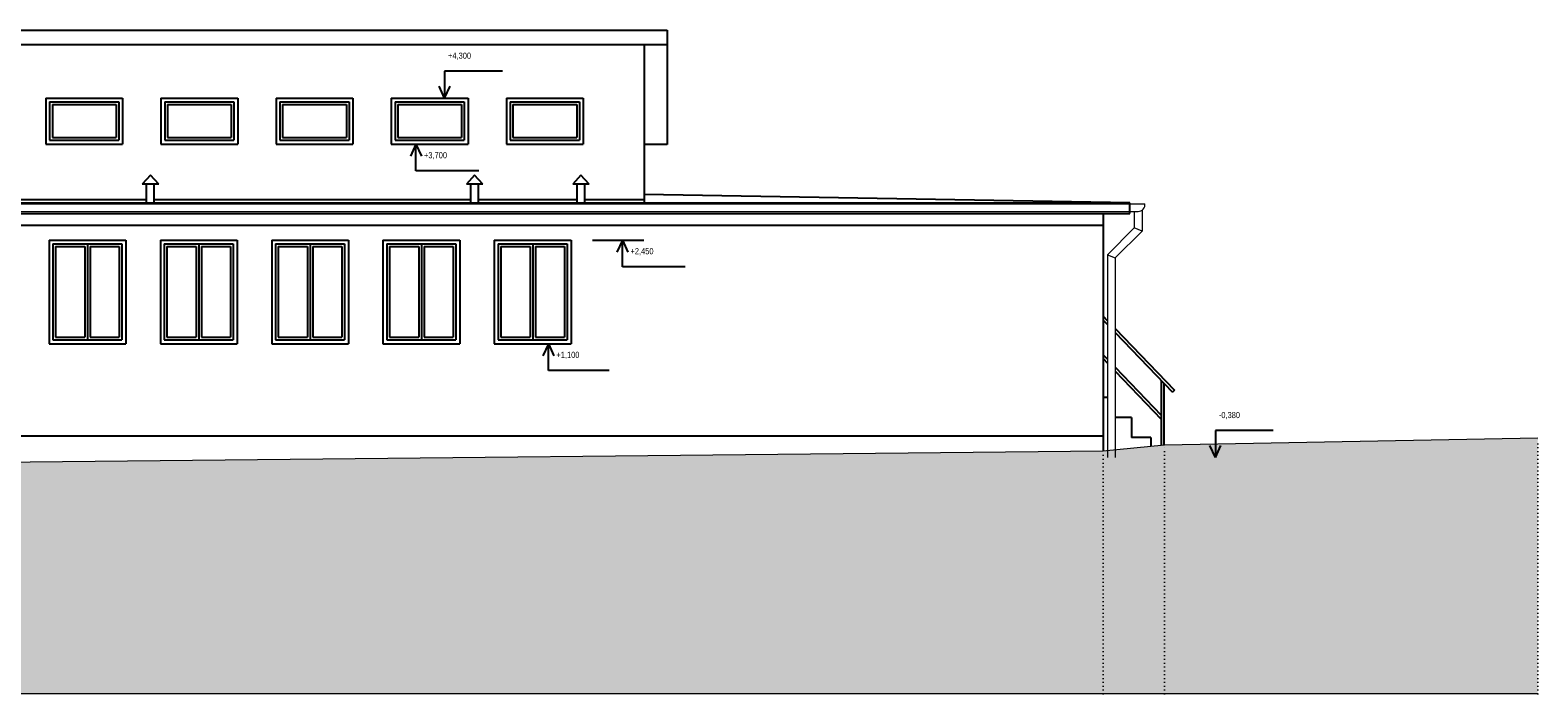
# Model space of a CAD drawing. Header units: millimetres. Extents: x -102573 to 74941, y -50927 to -14280.
# Tile 13 of 16: x 9631 to 29270, y -39020 to -30376. Entities that reach past the tile are written whole.
import ezdxf

# ---------------------------------------------------------------- set-up
doc = ezdxf.new("R2010")
doc.units = ezdxf.units.MM
doc.linetypes.add('Carkovana 2x_1', pattern=[390, 300, -90])
doc.linetypes.add('JIS_08_37', pattern=[50, 0, -50])
doc.layers.add('XR$1$POHLEDY - STÁVAJÍCÍ_1', color=7, linetype='Continuous', lineweight=25)

msp = doc.modelspace()

# ---------------------------------------------------------------- hatches: boundary and pattern name
at = {"layer": 'XR$1$POHLEDY - STÁVAJÍCÍ_1', "linetype": 'Carkovana 2x_1', "lineweight": 50}
msp.add_hatch(color=254, dxfattribs=at).paths.add_polyline_path([(-25583, -39020), (29270, -39020), (29270, -35690), (24407, -35780), (23607, -35860), (6877, -36030), (6877, -35950), (3752, -35950), (3752, -36000), (1962, -36000), (1962, -35960), (-778, -35970), (-778, -37593), (-1228, -37593), (-1228, -37260), (-1408, -37260), (-11324, -36720), (-18078, -36590), (-19290, -36580), (-25583, -37200)])

# ---------------------------------------------------------------- linework, layer by layer
at = {"layer": 'XR$1$POHLEDY - STÁVAJÍCÍ_1', "color": 7, "linetype": 'Continuous', "lineweight": 25}
for p, q in [((-12258, -30376), (17927, -30376)), ((17927, -30376), (17927, -30564)), ((-12258, -30564), (17927, -30564)), ((17627, -30564), (17627, -32621)), ((17927, -30564), (17927, -31866)), ((9835, -31260), (9835, -31860)), ((9835, -31260), (10835, -31260)), ((9885, -31310), (9885, -31810)), ((9885, -31310), (10785, -31310)), ((9920, -31345), (9920, -31775)), ((9920, -31345), (10750, -31345)), ((10750, -31345), (10750, -31775)), ((10785, -31310), (10785, -31810)), ((10835, -31260), (10835, -31860)), ((11335, -31260), (11335, -31860)), ((11335, -31260), (12335, -31260)), ((11385, -31310), (11385, -31810)), ((11385, -31310), (12285, -31310)), ((11420, -31345), (11420, -31775)), ((11420, -31345), (12250, -31345)), ((12250, -31345), (12250, -31775)), ((12285, -31310), (12285, -31810)), ((12335, -31260), (12335, -31860)), ((12835, -31260), (12835, -31860)), ((12835, -31260), (13835, -31260)), ((12885, -31310), (12885, -31810)), ((12885, -31310), (13785, -31310)), ((12920, -31345), (12920, -31775)), ((12920, -31345), (13750, -31345)), ((13750, -31345), (13750, -31775)), ((13785, -31310), (13785, -31810)), ((13835, -31260), (13835, -31860)), ((14335, -31260), (14335, -31860)), ((14335, -31260), (15335, -31260)), ((14385, -31310), (14385, -31810)), ((14385, -31310), (15285, -31310)), ((14420, -31345), (14420, -31775)), ((14420, -31345), (15250, -31345)), ((15250, -31345), (15250, -31775)), ((15285, -31310), (15285, -31810)), ((15335, -31260), (15335, -31860)), ((15835, -31260), (15835, -31860)), ((15835, -31260), (16835, -31260)), ((15885, -31310), (15885, -31810)), ((15885, -31310), (16785, -31310)), ((15920, -31345), (15920, -31775)), ((15920, -31345), (16750, -31345)), ((16750, -31345), (16750, -31775)), ((16785, -31310), (16785, -31810)), ((16835, -31260), (16835, -31860)), ((9885, -31810), (10785, -31810)), ((9920, -31775), (10750, -31775)), ((11385, -31810), (12285, -31810)), ((11420, -31775), (12250, -31775)), ((12885, -31810), (13785, -31810)), ((12920, -31775), (13750, -31775)), ((14385, -31810), (15285, -31810)), ((14420, -31775), (15250, -31775)), ((15885, -31810), (16785, -31810)), ((15920, -31775), (16750, -31775)), ((9835, -31860), (10835, -31860)), ((11335, -31860), (12335, -31860)), ((12835, -31860), (13835, -31860)), ((14335, -31860), (15335, -31860)), ((15835, -31860), (16835, -31860)), ((17927, -31866), (17627, -31866)), ((11198, -32264), (11091, -32383)), ((11305, -32383), (11091, -32383)), ((11148, -32621), (11148, -32383)), ((11305, -32383), (11198, -32264)), ((11248, -32621), (11248, -32383)), ((15421, -32264), (15314, -32383)), ((15528, -32383), (15314, -32383)), ((15371, -32621), (15371, -32383)), ((15528, -32383), (15421, -32264)), ((15471, -32621), (15471, -32383)), ((16805, -32264), (16698, -32383)), ((16911, -32383), (16698, -32383)), ((16755, -32621), (16755, -32383)), ((16911, -32383), (16805, -32264)), ((16855, -32621), (16855, -32383)), ((169, -32580), (11148, -32580)), ((11248, -32580), (15371, -32580)), ((15471, -32580), (16755, -32580)), ((16855, -32580), (17627, -32580)), ((23957, -32627), (17627, -32517)), ((-18288, -32627), (23957, -32627)), ((7178, -32765), (23957, -32765)), ((23607, -32765), (23607, -35860)), ((23957, -32765), (23957, -32627)), ((9877, -33110), (9877, -34460)), ((9877, -33110), (10877, -33110)), ((9927, -33160), (9927, -34410)), ((9927, -33160), (10827, -33160)), ((10377, -33160), (10377, -34410)), ((10827, -33160), (10827, -34410)), ((10877, -33110), (10877, -34460)), ((11327, -33110), (11327, -34460)), ((11327, -33110), (12327, -33110)), ((11377, -33160), (11377, -34410)), ((11377, -33160), (12277, -33160)), ((11827, -33160), (11827, -34410)), ((12277, -33160), (12277, -34410)), ((12327, -33110), (12327, -34460)), ((12777, -33110), (12777, -34460)), ((12777, -33110), (13777, -33110)), ((12827, -33160), (12827, -34410)), ((12827, -33160), (13727, -33160)), ((13277, -33160), (13277, -34410)), ((13727, -33160), (13727, -34410)), ((13777, -33110), (13777, -34460)), ((14227, -33110), (14227, -34460)), ((14227, -33110), (15227, -33110)), ((14277, -33160), (14277, -34410)), ((14277, -33160), (15177, -33160)), ((14727, -33160), (14727, -34410)), ((15177, -33160), (15177, -34410)), ((15227, -33110), (15227, -34460)), ((15677, -33110), (15677, -34460)), ((15677, -33110), (16677, -33110)), ((15727, -33160), (15727, -34410)), ((15727, -33160), (16627, -33160)), ((16177, -33160), (16177, -34410)), ((16627, -33160), (16627, -34410)), ((16677, -33110), (16677, -34460)), ((9962, -33195), (9962, -34375)), ((9962, -33195), (10342, -33195)), ((10342, -33195), (10342, -34375)), ((10412, -33195), (10792, -33195)), ((10412, -33195), (10412, -34375)), ((10792, -33195), (10792, -34375)), ((11412, -33195), (11412, -34375)), ((11412, -33195), (11792, -33195)), ((11792, -33195), (11792, -34375)), ((11862, -33195), (12242, -33195)), ((11862, -33195), (11862, -34375)), ((12242, -33195), (12242, -34375)), ((12862, -33195), (12862, -34375)), ((12862, -33195), (13242, -33195)), ((13242, -33195), (13242, -34375)), ((13312, -33195), (13692, -33195)), ((13312, -33195), (13312, -34375)), ((13692, -33195), (13692, -34375)), ((14312, -33195), (14312, -34375)), ((14312, -33195), (14692, -33195)), ((14692, -33195), (14692, -34375)), ((14762, -33195), (15142, -33195)), ((14762, -33195), (14762, -34375)), ((15142, -33195), (15142, -34375)), ((15762, -33195), (15762, -34375)), ((15762, -33195), (16142, -33195)), ((16142, -33195), (16142, -34375)), ((16212, -33195), (16592, -33195)), ((16212, -33195), (16212, -34375)), ((16592, -33195), (16592, -34375)), ((23607, -34101), (23664, -34160)), ((23607, -34152), (23664, -34211)), ((23764, -34264), (24536, -35067)), ((23764, -34315), (24510, -35091)), ((9877, -34460), (10877, -34460)), ((9927, -34410), (10827, -34410)), ((9962, -34375), (10342, -34375)), ((10412, -34375), (10792, -34375)), ((11327, -34460), (12327, -34460)), ((11377, -34410), (12277, -34410)), ((11412, -34375), (11792, -34375)), ((11862, -34375), (12242, -34375)), ((12777, -34460), (13777, -34460)), ((12827, -34410), (13727, -34410)), ((12862, -34375), (13242, -34375)), ((13312, -34375), (13692, -34375)), ((14227, -34460), (15227, -34460)), ((14277, -34410), (15177, -34410)), ((14312, -34375), (14692, -34375)), ((14762, -34375), (15142, -34375)), ((15677, -34460), (16677, -34460)), ((15727, -34410), (16627, -34410)), ((15762, -34375), (16142, -34375)), ((16212, -34375), (16592, -34375)), ((23607, -34604), (23664, -34662)), ((23607, -34654), (23664, -34713)), ((23764, -34766), (24365, -35392)), ((23764, -34817), (24365, -35442)), ((24365, -34940), (24365, -35784)), ((24400, -34977), (24400, -35781)), ((24536, -35067), (24510, -35091)), ((23664, -35160), (23607, -35160)), ((23977, -35420), (23764, -35420)), ((23977, -35420), (23977, -35680)), ((6877, -35660), (23607, -35660)), ((24227, -35680), (23977, -35680)), ((24227, -35680), (24227, -35798))]:
    msp.add_line(p, q, dxfattribs=at)
at = {"layer": 'XR$1$POHLEDY - STÁVAJÍCÍ_1', "color": 96, "linetype": 'Continuous', "lineweight": 25}
for p, q in [((15783, -30912), (15029, -30912)), ((15029, -30912), (15029, -31260)), ((15029, -31260), (14957, -31104)), ((15029, -31260), (15100, -31104)), ((14656, -31860), (14585, -32017)), ((14656, -32208), (14656, -31860)), ((14656, -31860), (14728, -32017)), ((15475, -32208), (14656, -32208)), ((16955, -33110), (17626, -33110)), ((17347, -33110), (17275, -33267)), ((17347, -33458), (17347, -33110)), ((17347, -33110), (17418, -33267)), ((18165, -33458), (17347, -33458)), ((16381, -34460), (16309, -34617)), ((16381, -34808), (16381, -34460)), ((16381, -34460), (16452, -34617)), ((17173, -34808), (16381, -34808)), ((25824, -35592), (25070, -35592)), ((25070, -35592), (25070, -35940)), ((25070, -35940), (24998, -35784)), ((25070, -35940), (25142, -35784))]:
    msp.add_line(p, q, dxfattribs=at)
at = {"layer": 'XR$1$POHLEDY - STÁVAJÍCÍ_1', "color": 176, "linetype": 'Continuous', "lineweight": 13}
for p, q in [((-18480, -32637), (24152, -32637)), ((7178, -32737), (24063, -32737)), ((24014, -32737), (24014, -32951)), ((24114, -32721), (24114, -32993)), ((24014, -32951), (23664, -33302)), ((24114, -32993), (23764, -33343)), ((24114, -32993), (24014, -32951)), ((23664, -33302), (23664, -35940)), ((23664, -33302), (23764, -33343)), ((23764, -33343), (23764, -35940))]:
    msp.add_line(p, q, dxfattribs=at)
at = {"layer": 'XR$1$POHLEDY - STÁVAJÍCÍ_1', "color": 8, "linetype": 'Continuous', "lineweight": 25}
msp.add_line((7216, -32915), (23607, -32915), dxfattribs=at)
at = {"layer": 'XR$1$POHLEDY - STÁVAJÍCÍ_1', "color": 7, "linetype": 'Continuous', "lineweight": 13}
for p, q in [((29270, -35690), (24407, -35780)), ((23607, -35860), (6877, -36030)), ((24407, -35780), (23607, -35860))]:
    msp.add_line(p, q, dxfattribs=at)
at = {"layer": 'XR$1$POHLEDY - STÁVAJÍCÍ_1', "color": 5, "linetype": 'JIS_08_37', "lineweight": 13}
for p, q in [((29270, -39020), (29270, -35690)), ((23607, -39020), (23607, -35860)), ((24407, -39020), (24407, -35780))]:
    msp.add_line(p, q, dxfattribs=at)
at = {"layer": 'XR$1$POHLEDY - STÁVAJÍCÍ_1', "color": 5, "linetype": 'Continuous', "lineweight": 13}
msp.add_line((29270, -39020), (-25583, -39020), dxfattribs=at)
at = {"layer": 'XR$1$POHLEDY - STÁVAJÍCÍ_1', "color": 176, "linetype": 'Continuous', "lineweight": 13}
msp.add_arc((24063, -32647), 90, 270, 6.3233, dxfattribs=at)

# ---------------------------------------------------------------- texts
at = {"layer": 'XR$1$POHLEDY - STÁVAJÍCÍ_1', "color": 96, "linetype": 'Continuous', "lineweight": 18, "char_height": 80, "attachment_point": 1}
for s, insert, width in [('\\W0.88;+4,300', (15074, -30669), 404.93), ('\\W0.88;+3,700', (14761, -31965), 404.93), ('\\W0.88;+2,450', (17451, -33215), 404.93), ('\\W0.88;+1,100', (16486, -34565), 381.82), ('\\W0.88;-0,380', (25115, -35349), 404.93)]:
    msp.add_mtext(s, dxfattribs=dict(at, insert=insert, width=width))

doc.saveas('drawing.dxf')
